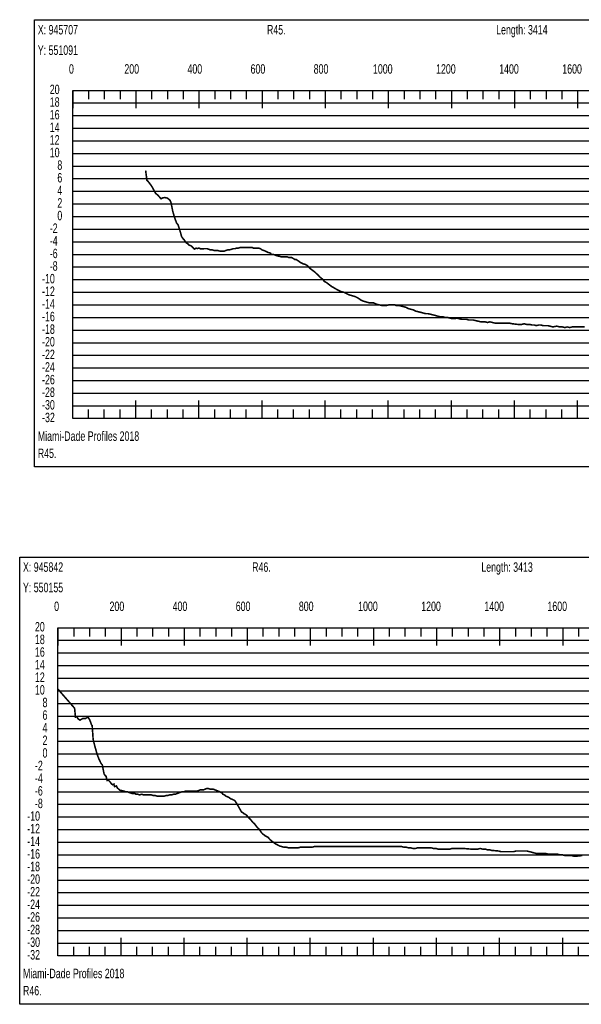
# Model space of a CAD drawing. Header units: inches. Extents: x 471865 to 538526, y 1054316 to 1102451.
# Tile 39 of 131: x 491423 to 493203, y 1074981 to 1078102. Entities that reach past the tile are written whole.
import ezdxf

# ---------------------------------------------------------------- set-up
doc = ezdxf.new("R2010")
doc.units = ezdxf.units.IN
doc.header["$MEASUREMENT"] = 0
for name, color, linetype in [('LABELS', 7, 'Continuous'), ('X_Gr1', 7, 'Continuous'), ('XSECTION', 7, 'Continuous')]:
    doc.layers.add(name, color=color, linetype=linetype)
doc.styles.get("Standard").update_dxf_attribs({"font": 'arial.ttf'})

msp = doc.modelspace()

# ---------------------------------------------------------------- linework, layer by layer
at = {"layer": 'X_Gr1', "color": 6, "linetype": 'Continuous', "lineweight": 18, "true_color": 0xff00ff, "transparency": 33554687, "const_width": 5}
for points in [[(491821.9, 1077624.1), (491821.9, 1077624.1), (491825.9, 1077593.5), (491834.3, 1077583.9), (491842.7, 1077571.5), (491853.6, 1077551.7), (491860.7, 1077545.8), (491870.6, 1077534.6), (491876.5, 1077537.5), (491882.7, 1077538.3), (491890.9, 1077536.5), (491899.2, 1077530), (491902.7, 1077521.2), (491907.9, 1077494.5), (491914, 1077473.8), (491920, 1077457.8), (491925, 1077451.3), (491930.5, 1077434.1), (491936, 1077414.3), (491941.5, 1077406.8), (491943.8, 1077404.6), (491950, 1077395.2), (491955.8, 1077391.5), (491960.1, 1077387.2), (491965.2, 1077385.7), (491969.4, 1077382.2), (491976.4, 1077375), (491982.1, 1077377.9), (491985.4, 1077376.4), (491991, 1077378.2), (491995.3, 1077375.9), (492010.6, 1077376.2), (492016.5, 1077376.2), (492022.3, 1077374.2), (492027.9, 1077372.2), (492033.8, 1077372.2), (492039.8, 1077370.2), (492045.6, 1077370.2), (492051.7, 1077370.2), (492058.3, 1077368.2), (492064.8, 1077368.2), (492070.4, 1077368.2), (492075.6, 1077370.2), (492081.1, 1077372.2), (492087, 1077372.2), (492093.5, 1077374.2), (492099.7, 1077376.2), (492105.1, 1077376.2), (492110.3, 1077378.2), (492116.1, 1077378.2), (492122.2, 1077380.2), (492128.1, 1077380.2), (492133.4, 1077380.2), (492138.8, 1077380.2), (492145.1, 1077380.2), (492151.5, 1077380.2), (492160, 1077380.2), (492162.6, 1077378.2), (492167.8, 1077378.2), (492173.4, 1077378.2), (492179.6, 1077378.2), (492185.6, 1077376.2), (492191.4, 1077372.2), (492197.7, 1077370.2), (492210.1, 1077364.2), (492217.5, 1077362.2), (492220.1, 1077358.2), (492225.8, 1077358.2), (492231.6, 1077356.2), (492236.7, 1077354.2), (492243.7, 1077352.2), (492246.3, 1077352.2), (492251.4, 1077350.2), (492256.2, 1077350.2), (492263.6, 1077350.2), (492268.5, 1077350.2), (492270.9, 1077350.2), (492275.7, 1077348.2), (492280, 1077348.2), (492284.3, 1077348.2), (492291.7, 1077344.2), (492294.2, 1077342.2), (492298.4, 1077342.2), (492301.7, 1077340.2), (492313.1, 1077332.2), (492321.1, 1077328.2), (492328.4, 1077326.2), (492335.2, 1077322.2), (492342.3, 1077314.2), (492350.1, 1077308.2), (492358.2, 1077302.2), (492366.5, 1077294.2), (492374.4, 1077286.2), (492381.7, 1077280.2), (492388.8, 1077272.2), (492396, 1077268.2), (492403.7, 1077262.2), (492411.6, 1077256.2), (492418.8, 1077252.2), (492425.6, 1077248.2), (492433, 1077244.2), (492441.5, 1077240.2), (492450.1, 1077238.2), (492458.2, 1077234.2), (492465.7, 1077230.2), (492472.8, 1077228.2), (492479.6, 1077226.2), (492486.4, 1077224.2), (492494.3, 1077220.2), (492502.9, 1077214.2), (492510.9, 1077210.2), (492518, 1077208.2), (492524.8, 1077206.2), (492531.6, 1077204.2), (492538, 1077204.2), (492545, 1077204.2), (492553.4, 1077200.2), (492562.2, 1077198.2), (492570, 1077196.2), (492577.5, 1077196.2), (492585.2, 1077196.2), (492593, 1077198.2), (492600.6, 1077198.2), (492612, 1077198.2), (492616, 1077196.2), (492624.3, 1077196.2), (492632.4, 1077194.2), (492639.9, 1077192.2), (492647.2, 1077190.2), (492654.8, 1077186.2), (492662.4, 1077184.2), (492670.3, 1077182.2), (492678.2, 1077178.2), (492686.3, 1077176.2), (492694.4, 1077174.2), (492702.1, 1077172.2), (492709.4, 1077170.2), (492717, 1077170.2), (492725.4, 1077168.2), (492733.6, 1077166.2), (492741, 1077164.2), (492748.2, 1077162.2), (492756, 1077160.2), (492764.1, 1077160.2), (492771.6, 1077158.2), (492778.8, 1077158.2), (492786.5, 1077156.2), (492794.5, 1077154.2), (492801.7, 1077154.2), (492808.1, 1077156.2), (492815.2, 1077154.2), (492823.5, 1077152.2), (492831.9, 1077152.2), (492839.3, 1077152.2), (492845.8, 1077150.2), (492852.4, 1077150.2), (492859.7, 1077150.2), (492867.8, 1077148.2), (492876.6, 1077146.2), (492884.8, 1077144.2), (492891.8, 1077144.2), (492898.4, 1077144.2), (492905.4, 1077142.2), (492913, 1077144.2), (492921.2, 1077142.2), (492929.3, 1077140.2), (492936.9, 1077140.2), (492944.6, 1077140.2), (492952.6, 1077140.2), (492960, 1077140.2), (492967.1, 1077140.2), (492974.9, 1077140.2), (492983.6, 1077138.2), (493001, 1077136.2), (493008.3, 1077136.2), (493014.7, 1077136.2), (493021.3, 1077138.2), (493029.4, 1077136.2), (493038.4, 1077136.2), (493046.8, 1077134.2), (493054.1, 1077134.2), (493060.7, 1077132.2), (493067.1, 1077134.2), (493074.4, 1077134.2), (493082.1, 1077132.2), (493089.7, 1077132.2), (493097.3, 1077132.2), (493104.9, 1077130.2), (493112.5, 1077128.2), (493123, 1077130.2), (493126.7, 1077130.2), (493134.2, 1077128.2), (493142.5, 1077128.2), (493150.6, 1077126.2), (493158, 1077128.2), (493165.7, 1077126.2), (493174, 1077128.2), (493182.1, 1077128.2), (493189.4, 1077128.2), (493196.5, 1077128.2), (493204.5, 1077128.2), (493213.2, 1077128.2)], [(491544.1, 1075979.6), (491544.1, 1075979.6), (491596.7, 1075919.3), (491599.5, 1075891.2), (491604.2, 1075891.6), (491607.7, 1075885.7), (491613.7, 1075881.6), (491622.9, 1075886.7), (491630.9, 1075886.6), (491639.2, 1075891.2), (491644.8, 1075882.2), (491650.9, 1075865.5), (491652.5, 1075864.1), (491655.5, 1075820.9), (491660, 1075802.3), (491668.1, 1075773.4), (491673.9, 1075758.1), (491680.8, 1075743.9), (491684.5, 1075740), (491690.2, 1075711.4), (491694.3, 1075705), (491696.3, 1075704.3), (491699.7, 1075690.2), (491703.3, 1075691.5), (491710.4, 1075684.3), (491713, 1075679.8), (491717.3, 1075676.7), (491721.4, 1075678.7), (491723.3, 1075670.9), (491729.1, 1075672.9), (491732.6, 1075666), (491735, 1075664.1), (491740.6, 1075659.1), (491746.9, 1075658), (491753.2, 1075656.5), (491758.4, 1075654.6), (491763.2, 1075654.6), (491768.7, 1075652.6), (491774.6, 1075650.6), (491780.5, 1075648.6), (491788.7, 1075648.6), (491791.3, 1075646.6), (491796.8, 1075646.6), (491802.7, 1075644.6), (491808.9, 1075646.6), (491815.1, 1075644.6), (491821.2, 1075644.6), (491827.2, 1075644.6), (491833.4, 1075644.6), (491839.6, 1075644.6), (491845.8, 1075642.6), (491851.9, 1075642.6), (491857.8, 1075640.6), (491863.6, 1075640.6), (491869.6, 1075640.6), (491875.5, 1075640.6), (491881.4, 1075640.6), (491887, 1075642.6), (491892.6, 1075642.6), (491898.4, 1075644.6), (491904.3, 1075644.6), (491910.1, 1075646.6), (491915.7, 1075646.6), (491921.2, 1075648.6), (491926.4, 1075650.6), (491931.7, 1075652.6), (491937.3, 1075654.6), (491943, 1075654.6), (491948.4, 1075656.6), (491953.5, 1075656.6), (491958.9, 1075656.6), (491964.8, 1075656.6), (491970.5, 1075656.6), (491975.5, 1075656.6), (491980, 1075656.6), (491985, 1075656.6), (491990.4, 1075658.6), (491995.9, 1075660.6), (492001, 1075660.6), (492005.7, 1075660.6), (492010.1, 1075662.6), (492015, 1075664.6), (492020.6, 1075664.6), (492026.3, 1075662.6), (492031.6, 1075662.6), (492036.5, 1075662.6), (492041.3, 1075660.6), (492046.4, 1075658.6), (492051.6, 1075656.6), (492056.7, 1075654.6), (492064.2, 1075650.6), (492066.6, 1075646.6), (492071.5, 1075644.6), (492076.3, 1075640.6), (492081.1, 1075638.6), (492085.9, 1075636.6), (492090.9, 1075632.6), (492095.8, 1075630.6), (492100.3, 1075628.6), (492104.5, 1075626.6), (492111, 1075616.6), (492125.7, 1075590.6), (492132.1, 1075586.6), (492134.2, 1075584.6), (492138.6, 1075582.6), (492143.2, 1075578.6), (492147.8, 1075572.6), (492152.4, 1075568.6), (492157.5, 1075562.6), (492162.6, 1075556.6), (492167.3, 1075552.6), (492171.8, 1075546.6), (492176.3, 1075540.6), (492180.9, 1075536.6), (492185.3, 1075530.6), (492189.3, 1075524.6), (492193.1, 1075520.6), (492198.9, 1075516.6), (492200.8, 1075514.6), (492204.7, 1075512.6), (492209.3, 1075510.6), (492216.4, 1075502.6), (492223.8, 1075496.6), (492231.4, 1075490.6), (492239, 1075486.6), (492246.2, 1075482.6), (492253.4, 1075480.6), (492260.5, 1075478.6), (492267.8, 1075478.6), (492275.8, 1075476.6), (492283.3, 1075476.6), (492290.6, 1075476.6), (492297.9, 1075476.6), (492305.1, 1075476.6), (492312.3, 1075478.6), (492319.3, 1075478.6), (492326.7, 1075478.6), (492334.6, 1075478.6), (492342.3, 1075478.6), (492349.5, 1075478.6), (492356.1, 1075480.6), (492363, 1075480.6), (492370.7, 1075480.6), (492378.9, 1075480.6), (492386.8, 1075480.6), (492393.9, 1075480.6), (492400.6, 1075480.6), (492407.5, 1075480.6), (492414.6, 1075480.6), (492421.9, 1075480.6), (492428.9, 1075480.6), (492435.6, 1075480.6), (492442, 1075480.6), (492448.7, 1075480.6), (492456, 1075480.6), (492463.3, 1075480.6), (492470.3, 1075480.6), (492477.1, 1075480.6), (492484.1, 1075480.6), (492491.7, 1075480.6), (492499.4, 1075480.6), (492506.8, 1075480.6), (492513.6, 1075480.6), (492520.1, 1075480.6), (492527.2, 1075480.6), (492534.7, 1075480.6), (492542.1, 1075480.6), (492549.2, 1075480.6), (492556.4, 1075480.6), (492563.7, 1075480.6), (492570.7, 1075480.6), (492577.7, 1075480.6), (492584.5, 1075480.6), (492591.6, 1075480.6), (492599.1, 1075480.6), (492606.3, 1075480.6), (492613.8, 1075480.6), (492621, 1075480.6), (492627.4, 1075480.6), (492633.8, 1075480.6), (492640.5, 1075478.6), (492647.7, 1075478.6), (492655.3, 1075476.6), (492662.6, 1075476.6), (492669.6, 1075474.6), (492676.6, 1075474.6), (492684, 1075476.6), (492691.7, 1075476.6), (492699.2, 1075476.6), (492706.4, 1075476.6), (492713, 1075476.6), (492719.9, 1075476.6), (492727.2, 1075476.6), (492734.8, 1075474.6), (492742.1, 1075474.6), (492748.8, 1075472.6), (492755.6, 1075472.6), (492763, 1075472.6), (492771, 1075472.6), (492779, 1075472.6), (492786.1, 1075472.6), (492793.1, 1075474.6), (492800.7, 1075474.6), (492808.4, 1075474.6), (492816.1, 1075474.6), (492823.3, 1075474.6), (492830.6, 1075474.6), (492835.7, 1075474.1), (492840.9, 1075473.7), (492846.1, 1075473.2), (492851.3, 1075472.8), (492853.5, 1075472.6), (492860.7, 1075472.6), (492867.8, 1075472.6), (492874.9, 1075472.6), (492882.3, 1075474.6), (492890.2, 1075472.6), (492897.9, 1075472.6), (492905.1, 1075470.6), (492911.5, 1075470.6), (492918.1, 1075468.6), (492923.2, 1075468.1), (492928.4, 1075467.7), (492933.6, 1075467.2), (492938.7, 1075466.8), (492940.8, 1075466.6), (492947.6, 1075464.6), (492954, 1075464.6), (492960.8, 1075464.6), (492968, 1075464.6), (492975.4, 1075464.6), (492982.3, 1075464.6), (492988.8, 1075464.6), (492995.6, 1075466.6), (493002.7, 1075466.6), (493010.3, 1075466.6), (493017.5, 1075466.6), (493023.9, 1075466.6), (493030.7, 1075466.6), (493038.2, 1075464.6), (493046, 1075462.6), (493053.5, 1075460.6), (493060.4, 1075458.6), (493067.2, 1075458.6), (493074.7, 1075458.6), (493082.9, 1075458.6), (493091, 1075458.6), (493098.3, 1075456.6), (493105.1, 1075456.6), (493111.8, 1075456.6), (493119.4, 1075456.6), (493127.5, 1075456.6), (493135.3, 1075454.6), (493142.6, 1075454.6), (493149.4, 1075452.6), (493156.3, 1075452.6), (493163.4, 1075452.6), (493170.7, 1075452.6), (493177.9, 1075450.6), (493184.3, 1075450.6), (493190.3, 1075450.6), (493195.4, 1075451.1), (493200.6, 1075451.7), (493205.8, 1075452.2)]]:
    msp.add_lwpolyline(points, dxfattribs=at)
at = {"layer": 'XSECTION', "color": 18, "linetype": 'Continuous', "true_color": 0x000000}
for points in [[(491469.7, 1078102.2), (495112.1, 1078102.2), (495112.1, 1076684.2), (491469.7, 1076684.2), (491469.7, 1078102.2)], [(491590.9, 1077878.2), (494990.9, 1077878.2), (494990.9, 1076838.2), (491590.9, 1076838.2), (491590.9, 1077878.2)], [(491590.9, 1077878.2), (491590.9, 1077821.8)], [(491590.9, 1077878.2), (491590.9, 1077821.8)], [(491590.9, 1077878.2), (491590.9, 1077850.2)], [(491590.9, 1077878.2), (491590.9, 1077850.2)], [(491640.9, 1077878.2), (491640.9, 1077850.2)], [(491690.9, 1077878.2), (491690.9, 1077850.2)], [(491740.9, 1077878.2), (491740.9, 1077850.2)], [(491790.9, 1077878.2), (491790.9, 1077821.8)], [(491790.9, 1077878.2), (491790.9, 1077850.2)], [(491840.9, 1077878.2), (491840.9, 1077850.2)], [(491890.9, 1077878.2), (491890.9, 1077850.2)], [(491940.9, 1077878.2), (491940.9, 1077850.2)], [(491990.9, 1077878.2), (491990.9, 1077821.8)], [(491990.9, 1077878.2), (491990.9, 1077850.2)], [(492040.9, 1077878.2), (492040.9, 1077850.2)], [(492090.9, 1077878.2), (492090.9, 1077850.2)], [(492140.9, 1077878.2), (492140.9, 1077850.2)], [(492190.9, 1077878.2), (492190.9, 1077821.8)], [(492190.9, 1077878.2), (492190.9, 1077850.2)], [(492240.9, 1077878.2), (492240.9, 1077850.2)], [(492290.9, 1077878.2), (492290.9, 1077850.2)], [(492340.9, 1077878.2), (492340.9, 1077850.2)], [(492390.9, 1077878.2), (492390.9, 1077821.8)], [(492390.9, 1077878.2), (492390.9, 1077850.2)], [(492440.9, 1077878.2), (492440.9, 1077850.2)], [(492490.9, 1077878.2), (492490.9, 1077850.2)], [(492540.9, 1077878.2), (492540.9, 1077850.2)], [(492590.9, 1077878.2), (492590.9, 1077821.8)], [(492590.9, 1077878.2), (492590.9, 1077850.2)], [(492640.9, 1077878.2), (492640.9, 1077850.2)], [(492690.9, 1077878.2), (492690.9, 1077850.2)], [(492740.9, 1077878.2), (492740.9, 1077850.2)], [(492790.9, 1077878.2), (492790.9, 1077821.8)], [(492790.9, 1077878.2), (492790.9, 1077850.2)], [(492840.9, 1077878.2), (492840.9, 1077850.2)], [(492890.9, 1077878.2), (492890.9, 1077850.2)], [(492940.9, 1077878.2), (492940.9, 1077850.2)], [(492990.9, 1077878.2), (492990.9, 1077821.8)], [(492990.9, 1077878.2), (492990.9, 1077850.2)], [(493040.9, 1077878.2), (493040.9, 1077850.2)], [(493090.9, 1077878.2), (493090.9, 1077850.2)], [(493140.9, 1077878.2), (493140.9, 1077850.2)], [(493190.9, 1077878.2), (493190.9, 1077821.8)], [(493190.9, 1077878.2), (493190.9, 1077850.2)], [(491590.9, 1077638.2), (491618.9, 1077638.2)], [(491590.9, 1077438.2), (491618.9, 1077438.2)], [(491590.9, 1077238.2), (491618.9, 1077238.2)], [(491590.9, 1077038.2), (491618.9, 1077038.2)], [(491590.9, 1076838.2), (491590.9, 1076894.6)], [(491590.9, 1076838.2), (491590.9, 1076894.6)], [(491790.9, 1076838.2), (491790.9, 1076894.6)], [(491990.9, 1076838.2), (491990.9, 1076894.6)], [(492190.9, 1076838.2), (492190.9, 1076894.6)], [(492390.9, 1076838.2), (492390.9, 1076894.6)], [(492590.9, 1076838.2), (492590.9, 1076894.6)], [(492790.9, 1076838.2), (492790.9, 1076894.6)], [(492990.9, 1076838.2), (492990.9, 1076894.6)], [(493190.9, 1076838.2), (493190.9, 1076894.6)], [(491590.9, 1076838.2), (491590.9, 1076866.2)], [(491590.9, 1076838.2), (491590.9, 1076866.2)], [(491640.9, 1076838.2), (491640.9, 1076866.2)], [(491690.9, 1076838.2), (491690.9, 1076866.2)], [(491740.9, 1076838.2), (491740.9, 1076866.2)], [(491790.9, 1076838.2), (491790.9, 1076866.2)], [(491840.9, 1076838.2), (491840.9, 1076866.2)], [(491890.9, 1076838.2), (491890.9, 1076866.2)], [(491940.9, 1076838.2), (491940.9, 1076866.2)], [(491990.9, 1076838.2), (491990.9, 1076866.2)], [(492040.9, 1076838.2), (492040.9, 1076866.2)], [(492090.9, 1076838.2), (492090.9, 1076866.2)], [(492140.9, 1076838.2), (492140.9, 1076866.2)], [(492190.9, 1076838.2), (492190.9, 1076866.2)], [(492240.9, 1076838.2), (492240.9, 1076866.2)], [(492290.9, 1076838.2), (492290.9, 1076866.2)], [(492340.9, 1076838.2), (492340.9, 1076866.2)], [(492390.9, 1076838.2), (492390.9, 1076866.2)], [(492440.9, 1076838.2), (492440.9, 1076866.2)], [(492490.9, 1076838.2), (492490.9, 1076866.2)], [(492540.9, 1076838.2), (492540.9, 1076866.2)], [(492590.9, 1076838.2), (492590.9, 1076866.2)], [(492640.9, 1076838.2), (492640.9, 1076866.2)], [(492690.9, 1076838.2), (492690.9, 1076866.2)], [(492740.9, 1076838.2), (492740.9, 1076866.2)], [(492790.9, 1076838.2), (492790.9, 1076866.2)], [(492840.9, 1076838.2), (492840.9, 1076866.2)], [(492890.9, 1076838.2), (492890.9, 1076866.2)], [(492940.9, 1076838.2), (492940.9, 1076866.2)], [(492990.9, 1076838.2), (492990.9, 1076866.2)], [(493040.9, 1076838.2), (493040.9, 1076866.2)], [(493090.9, 1076838.2), (493090.9, 1076866.2)], [(493140.9, 1076838.2), (493140.9, 1076866.2)], [(493190.9, 1076838.2), (493190.9, 1076866.2)], [(491422.7, 1076398.6), (495065.1, 1076398.6), (495065.1, 1074980.6), (491422.7, 1074980.6), (491422.7, 1076398.6)], [(491543.9, 1076174.6), (494943.9, 1076174.6), (494943.9, 1075134.6), (491543.9, 1075134.6), (491543.9, 1076174.6)], [(491543.9, 1076174.6), (491543.9, 1076118.2)], [(491543.9, 1076174.6), (491543.9, 1076118.2)], [(491543.9, 1076174.6), (491543.9, 1076146.6)], [(491543.9, 1076174.6), (491543.9, 1076146.6)], [(491593.9, 1076174.6), (491593.9, 1076146.6)], [(491643.9, 1076174.6), (491643.9, 1076146.6)], [(491693.9, 1076174.6), (491693.9, 1076146.6)], [(491743.9, 1076174.6), (491743.9, 1076118.2)], [(491743.9, 1076174.6), (491743.9, 1076146.6)], [(491793.9, 1076174.6), (491793.9, 1076146.6)], [(491843.9, 1076174.6), (491843.9, 1076146.6)], [(491893.9, 1076174.6), (491893.9, 1076146.6)], [(491943.9, 1076174.6), (491943.9, 1076118.2)], [(491943.9, 1076174.6), (491943.9, 1076146.6)], [(491993.9, 1076174.6), (491993.9, 1076146.6)], [(492043.9, 1076174.6), (492043.9, 1076146.6)], [(492093.9, 1076174.6), (492093.9, 1076146.6)], [(492143.9, 1076174.6), (492143.9, 1076118.2)], [(492143.9, 1076174.6), (492143.9, 1076146.6)], [(492193.9, 1076174.6), (492193.9, 1076146.6)], [(492243.9, 1076174.6), (492243.9, 1076146.6)], [(492293.9, 1076174.6), (492293.9, 1076146.6)], [(492343.9, 1076174.6), (492343.9, 1076118.2)], [(492343.9, 1076174.6), (492343.9, 1076146.6)], [(492393.9, 1076174.6), (492393.9, 1076146.6)], [(492443.9, 1076174.6), (492443.9, 1076146.6)], [(492493.9, 1076174.6), (492493.9, 1076146.6)], [(492543.9, 1076174.6), (492543.9, 1076118.2)], [(492543.9, 1076174.6), (492543.9, 1076146.6)], [(492593.9, 1076174.6), (492593.9, 1076146.6)], [(492643.9, 1076174.6), (492643.9, 1076146.6)], [(492693.9, 1076174.6), (492693.9, 1076146.6)], [(492743.9, 1076174.6), (492743.9, 1076118.2)], [(492743.9, 1076174.6), (492743.9, 1076146.6)], [(492793.9, 1076174.6), (492793.9, 1076146.6)], [(492843.9, 1076174.6), (492843.9, 1076146.6)], [(492893.9, 1076174.6), (492893.9, 1076146.6)], [(492943.9, 1076174.6), (492943.9, 1076118.2)], [(492943.9, 1076174.6), (492943.9, 1076146.6)], [(492993.9, 1076174.6), (492993.9, 1076146.6)], [(493043.9, 1076174.6), (493043.9, 1076146.6)], [(493093.9, 1076174.6), (493093.9, 1076146.6)], [(493143.9, 1076174.6), (493143.9, 1076118.2)], [(493143.9, 1076174.6), (493143.9, 1076146.6)], [(493193.9, 1076174.6), (493193.9, 1076146.6)], [(491543.9, 1075934.6), (491571.9, 1075934.6)], [(491543.9, 1075734.6), (491571.9, 1075734.6)], [(491543.9, 1075534.6), (491571.9, 1075534.6)], [(491543.9, 1075334.6), (491571.9, 1075334.6)], [(491543.9, 1075134.6), (491543.9, 1075191)], [(491543.9, 1075134.6), (491543.9, 1075191)], [(491743.9, 1075134.6), (491743.9, 1075191)], [(491943.9, 1075134.6), (491943.9, 1075191)], [(492143.9, 1075134.6), (492143.9, 1075191)], [(492343.9, 1075134.6), (492343.9, 1075191)], [(492543.9, 1075134.6), (492543.9, 1075191)], [(492743.9, 1075134.6), (492743.9, 1075191)], [(492943.9, 1075134.6), (492943.9, 1075191)], [(493143.9, 1075134.6), (493143.9, 1075191)], [(491543.9, 1075134.6), (491543.9, 1075162.6)], [(491543.9, 1075134.6), (491543.9, 1075162.6)], [(491593.9, 1075134.6), (491593.9, 1075162.6)], [(491643.9, 1075134.6), (491643.9, 1075162.6)], [(491693.9, 1075134.6), (491693.9, 1075162.6)], [(491743.9, 1075134.6), (491743.9, 1075162.6)], [(491793.9, 1075134.6), (491793.9, 1075162.6)], [(491843.9, 1075134.6), (491843.9, 1075162.6)], [(491893.9, 1075134.6), (491893.9, 1075162.6)], [(491943.9, 1075134.6), (491943.9, 1075162.6)], [(491993.9, 1075134.6), (491993.9, 1075162.6)], [(492043.9, 1075134.6), (492043.9, 1075162.6)], [(492093.9, 1075134.6), (492093.9, 1075162.6)], [(492143.9, 1075134.6), (492143.9, 1075162.6)], [(492193.9, 1075134.6), (492193.9, 1075162.6)], [(492243.9, 1075134.6), (492243.9, 1075162.6)], [(492293.9, 1075134.6), (492293.9, 1075162.6)], [(492343.9, 1075134.6), (492343.9, 1075162.6)], [(492393.9, 1075134.6), (492393.9, 1075162.6)], [(492443.9, 1075134.6), (492443.9, 1075162.6)], [(492493.9, 1075134.6), (492493.9, 1075162.6)], [(492543.9, 1075134.6), (492543.9, 1075162.6)], [(492593.9, 1075134.6), (492593.9, 1075162.6)], [(492643.9, 1075134.6), (492643.9, 1075162.6)], [(492693.9, 1075134.6), (492693.9, 1075162.6)], [(492743.9, 1075134.6), (492743.9, 1075162.6)], [(492793.9, 1075134.6), (492793.9, 1075162.6)], [(492843.9, 1075134.6), (492843.9, 1075162.6)], [(492893.9, 1075134.6), (492893.9, 1075162.6)], [(492943.9, 1075134.6), (492943.9, 1075162.6)], [(492993.9, 1075134.6), (492993.9, 1075162.6)], [(493043.9, 1075134.6), (493043.9, 1075162.6)], [(493093.9, 1075134.6), (493093.9, 1075162.6)], [(493143.9, 1075134.6), (493143.9, 1075162.6)], [(493193.9, 1075134.6), (493193.9, 1075162.6)]]:
    msp.add_lwpolyline(points, dxfattribs=at)
at = {"layer": 'XSECTION', "color": 18, "true_color": 0x000000}
for points in [[(491590.9, 1077838.2), (494990.9, 1077838.2)], [(491590.9, 1077798.2), (494990.9, 1077798.2)], [(491590.9, 1077758.2), (494990.9, 1077758.2)], [(491590.9, 1077718.2), (494990.9, 1077718.2)], [(491590.9, 1077678.2), (494990.9, 1077678.2)], [(491590.9, 1077638.2), (494990.9, 1077638.2)], [(491590.9, 1077598.2), (494990.9, 1077598.2)], [(491590.9, 1077558.2), (494990.9, 1077558.2)], [(491590.9, 1077518.2), (494990.9, 1077518.2)], [(491590.9, 1077478.2), (494990.9, 1077478.2)], [(491590.9, 1077438.2), (494990.9, 1077438.2)], [(491590.9, 1077398.2), (494990.9, 1077398.2)], [(491590.9, 1077358.2), (494990.9, 1077358.2)], [(491590.9, 1077318.2), (494990.9, 1077318.2)], [(491590.9, 1077278.2), (494990.9, 1077278.2)], [(491590.9, 1077238.2), (494990.9, 1077238.2)], [(491590.9, 1077198.2), (494990.9, 1077198.2)], [(491590.9, 1077158.2), (494990.9, 1077158.2)], [(491590.9, 1077118.2), (494990.9, 1077118.2)], [(491590.9, 1077078.2), (494990.9, 1077078.2)], [(491590.9, 1077038.2), (494990.9, 1077038.2)], [(491590.9, 1076998.2), (494990.9, 1076998.2)], [(491590.9, 1076958.2), (494990.9, 1076958.2)], [(491590.9, 1076918.2), (494990.9, 1076918.2)], [(491590.9, 1076878.2), (494990.9, 1076878.2)], [(491543.9, 1076134.6), (494943.9, 1076134.6)], [(491543.9, 1076094.6), (494943.9, 1076094.6)], [(491543.9, 1076054.6), (494943.9, 1076054.6)], [(491543.9, 1076014.6), (494943.9, 1076014.6)], [(491543.9, 1075974.6), (494943.9, 1075974.6)], [(491543.9, 1075934.6), (494943.9, 1075934.6)], [(491543.9, 1075894.6), (494943.9, 1075894.6)], [(491543.9, 1075854.6), (494943.9, 1075854.6)], [(491543.9, 1075814.6), (494943.9, 1075814.6)], [(491543.9, 1075774.6), (494943.9, 1075774.6)], [(491543.9, 1075734.6), (494943.9, 1075734.6)], [(491543.9, 1075694.6), (494943.9, 1075694.6)], [(491543.9, 1075654.6), (494943.9, 1075654.6)], [(491543.9, 1075614.6), (494943.9, 1075614.6)], [(491543.9, 1075574.6), (494943.9, 1075574.6)], [(491543.9, 1075534.6), (494943.9, 1075534.6)], [(491543.9, 1075494.6), (494943.9, 1075494.6)], [(491543.9, 1075454.6), (494943.9, 1075454.6)], [(491543.9, 1075414.6), (494943.9, 1075414.6)], [(491543.9, 1075374.6), (494943.9, 1075374.6)], [(491543.9, 1075334.6), (494943.9, 1075334.6)], [(491543.9, 1075294.6), (494943.9, 1075294.6)], [(491543.9, 1075254.6), (494943.9, 1075254.6)], [(491543.9, 1075214.6), (494943.9, 1075214.6)], [(491543.9, 1075174.6), (494943.9, 1075174.6)]]:
    msp.add_lwpolyline(points, dxfattribs=at)

# ---------------------------------------------------------------- texts
at = {"layer": 'LABELS', "color": 18, "true_color": 0x000000, "width": 0.666667}
for s, p in [('X: 945707', (491480.1, 1078055.4)), ('R45.', (492206.5, 1078055.4)), ('Length: 3414', (492932.9, 1078055.4)), ('Y: 551091', (491480.1, 1077990.6)), ('0', (491578.9, 1077931)), ('0', (491578.9, 1077931)), ('200', (491754.5, 1077931)), ('400', (491954.5, 1077931)), ('600', (492154.5, 1077931)), ('800', (492354.5, 1077931)), ('1000', (492542.5, 1077931)), ('1200', (492742.5, 1077931)), ('1400', (492942.5, 1077931)), ('1600', (493142.5, 1077931)), ('20', (491518.1, 1077866.2)), ('18', (491518.1, 1077826.2)), ('16', (491518.1, 1077786.2)), ('14', (491518.1, 1077746.2)), ('12', (491518.1, 1077706.2)), ('10', (491518.1, 1077666.2)), ('8', (491542.1, 1077626.2)), ('6', (491542.1, 1077586.2)), ('4', (491542.1, 1077546.2)), ('2', (491542.1, 1077506.2)), ('0', (491542.1, 1077466.2)), ('-2', (491518.1, 1077426.2)), ('-4', (491518.1, 1077386.2)), ('-6', (491518.1, 1077346.2)), ('-8', (491518.1, 1077306.2)), ('-10', (491493.7, 1077266.2)), ('-12', (491493.7, 1077226.2)), ('-14', (491493.7, 1077186.2)), ('-16', (491493.7, 1077146.2)), ('-18', (491493.7, 1077106.2)), ('-20', (491493.7, 1077066.2)), ('-22', (491493.7, 1077026.2)), ('-24', (491493.7, 1076986.2)), ('-26', (491493.7, 1076946.2)), ('-28', (491493.7, 1076906.2)), ('-30', (491493.7, 1076866.2)), ('-32', (491493.7, 1076826.2)), ('Miami-Dade Profiles 2018', (491480.1, 1076767)), ('R45.', (491480.1, 1076712.6)), ('X: 945842', (491433.1, 1076351.8)), ('R46.', (492159.5, 1076351.8)), ('Length: 3413', (492885.9, 1076351.8)), ('Y: 550155', (491433.1, 1076287)), ('0', (491531.9, 1076227.4)), ('0', (491531.9, 1076227.4)), ('200', (491707.5, 1076227.4)), ('400', (491907.5, 1076227.4)), ('600', (492107.5, 1076227.4)), ('800', (492307.5, 1076227.4)), ('1000', (492495.5, 1076227.4)), ('1200', (492695.5, 1076227.4)), ('1400', (492895.5, 1076227.4)), ('1600', (493095.5, 1076227.4)), ('20', (491471.1, 1076162.6)), ('18', (491471.1, 1076122.6)), ('16', (491471.1, 1076082.6)), ('14', (491471.1, 1076042.6)), ('12', (491471.1, 1076002.6)), ('10', (491471.1, 1075962.6)), ('8', (491495.1, 1075922.6)), ('6', (491495.1, 1075882.6)), ('4', (491495.1, 1075842.6)), ('2', (491495.1, 1075802.6)), ('0', (491495.1, 1075762.6)), ('-2', (491471.1, 1075722.6)), ('-4', (491471.1, 1075682.6)), ('-6', (491471.1, 1075642.6)), ('-8', (491471.1, 1075602.6)), ('-10', (491446.7, 1075562.6)), ('-12', (491446.7, 1075522.6)), ('-14', (491446.7, 1075482.6)), ('-16', (491446.7, 1075442.6)), ('-18', (491446.7, 1075402.6)), ('-20', (491446.7, 1075362.6)), ('-22', (491446.7, 1075322.6)), ('-24', (491446.7, 1075282.6)), ('-26', (491446.7, 1075242.6)), ('-28', (491446.7, 1075202.6)), ('-30', (491446.7, 1075162.6)), ('-32', (491446.7, 1075122.6)), ('Miami-Dade Profiles 2018', (491433.1, 1075063.4)), ('R46.', (491433.1, 1075009))]:
    msp.add_text(s, height=30, dxfattribs=at).set_placement(p)

doc.saveas('drawing.dxf')
